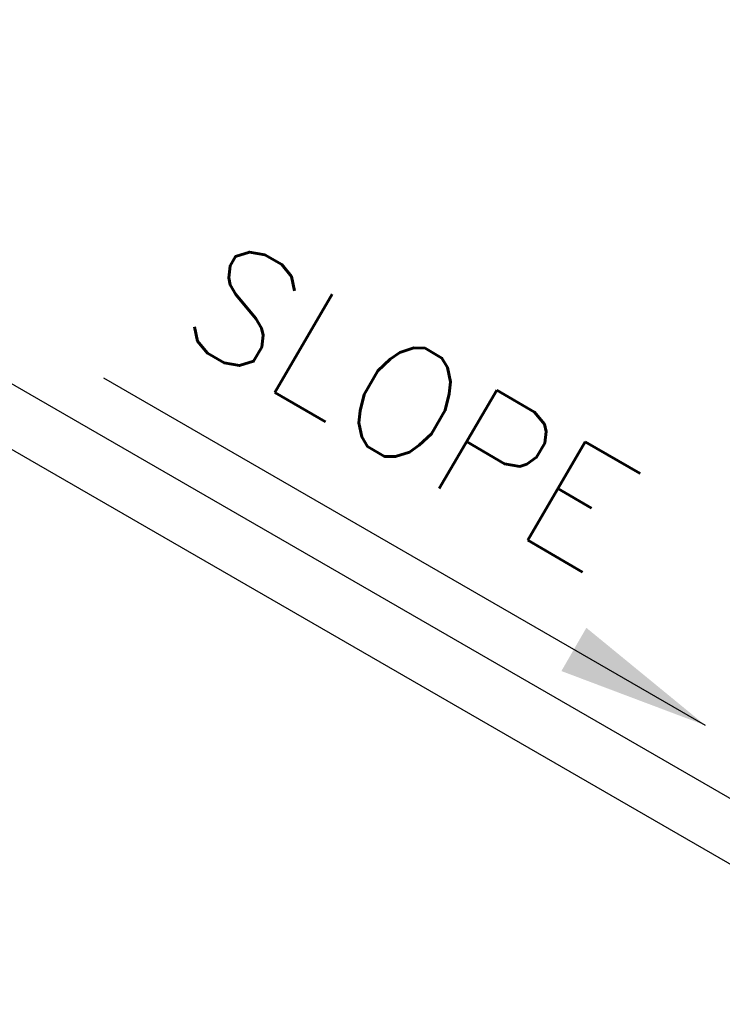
# Model space of a CAD drawing. Extents: x -19547 to -11561, y 2096 to 5601.
# Tile 47 of 168: x -18727 to -18671, y 3217 to 3295. Entities that reach past the tile are written whole.
import ezdxf

# ---------------------------------------------------------------- set-up
doc = ezdxf.new("R2010")
doc.units = 0
doc.header["$MEASUREMENT"] = 0
doc.layers.add('PIPING-VENT-ISO', color=3, linetype='CONTINUOUS')
doc.layers.add('TEXT', color=3, linetype='CONTINUOUS')
doc.styles.add('SIMPLEX', font='simplex')
doc.dimstyles.new('DIM96', dxfattribs={"dimscale": 96, "dimtxt": 0.125, "dimasz": 0.125, "dimexe": 0.0625, "dimexo": 0.0625, "dimgap": 0.0625, "dimtad": 1, "dimdec": 4, "dimzin": 3, "dimdsep": 46, "dimlunit": 4, "dimtxsty": 'SIMPLEX', "dimcen": 0, "dimdle": 0.0625, "dimclrd": 3, "dimclre": 3, "dimclrt": 3, "dimadec": 0, "dimazin": 0, "dimtfac": 1, "dimtdec": 4, "dimtmove": 2, "dimatfit": 3, "dimfxl": 1, "dimfrac": 2, "dimtolj": 1, "dimtzin": 0, "dimarcsym": 0})

msp = doc.modelspace()

# ---------------------------------------------------------------- linework, layer by layer
at = {"layer": 'PIPING-VENT-ISO'}
for p, q in [((-18809.214, 3313.406, 0), (-18651.926, 3222.595, 0)), ((-18809.219, 3308.212, 0), (-18651.318, 3217.048, 0))]:
    msp.add_line(p, q, dxfattribs=at)

# ---------------------------------------------------------------- texts
at = {"layer": 'TEXT', "style": 'SIMPLEX'}
msp.add_text('SLOPE', height=8.9998, rotation=329.73847, dxfattribs=at).set_placement((-18714.476, 3270.068, 0))

# ---------------------------------------------------------------- leaders
at = {"layer": 'TEXT'}
msp.add_leader([(-18672.459, 3239.094, 0), (-18720.001, 3266.543, 0)], dimstyle='DIM96', dxfattribs=at)

doc.saveas('drawing.dxf')
